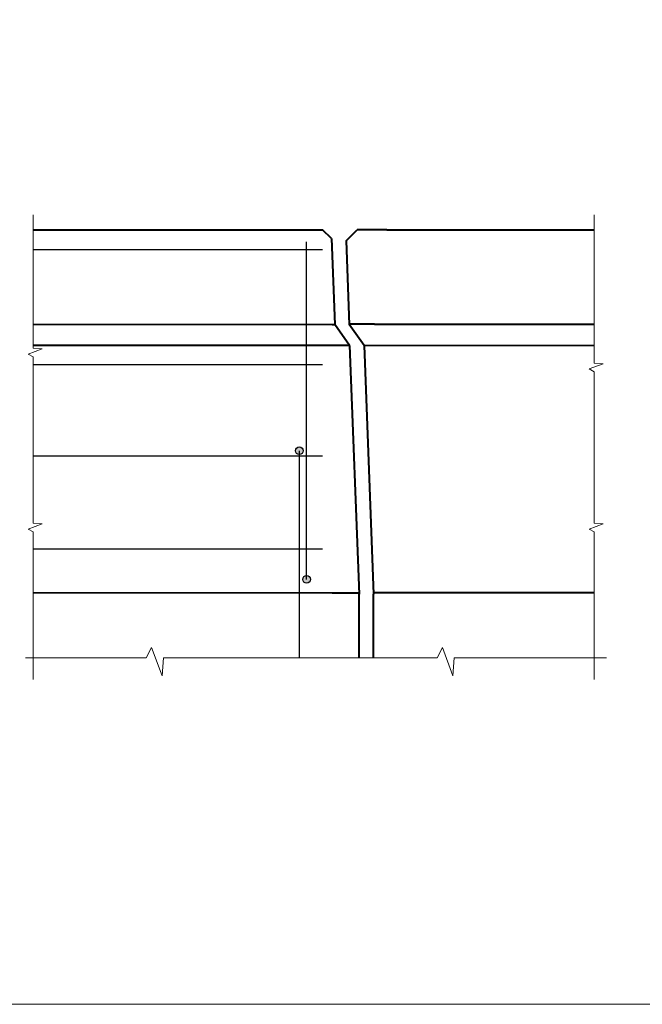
# Model space of a CAD drawing. Extents: x 2147430 to 2149265, y 2147284 to 2147540.
# Tile 2 of 18: x 2147549 to 2147608, y 2147284 to 2147378. Entities that reach past the tile are written whole.
import ezdxf
from ezdxf.enums import TextEntityAlignment as Align

# ---------------------------------------------------------------- set-up
doc = ezdxf.new("R2010")
doc.units = 0
doc.header["$MEASUREMENT"] = 0
for name, color, linetype, lineweight in [('B_ANNO_BREAK', 7, 'Continuous', 18), ('B_ANNO_TEXT', 7, 'Continuous', 18), ('B_CONC', 1, 'Continuous', 40), ('B_REBAR', 5, 'Continuous', 25)]:
    doc.layers.add(name, color=color, linetype=linetype, lineweight=lineweight)
doc.layers.add('B_ANNO_NOPLOT', color=47, linetype='Continuous', lineweight=18, plot=False)
doc.styles.get("Standard").update_dxf_attribs({"font": 'calibri.ttf'})

# ---------------------------------------------------------------- blocks, each defined once
blk = doc.blocks.new('*U98')
at = {"layer": 'B_REBAR'}
h = blk.add_hatch(color=256, dxfattribs=at)
h.dxf.hatch_style = 1
h.paths.add_polyline_path([(2147576.6482, 2147324.9776, 1), (2147575.9183, 2147324.9776, 1)])
h.paths.add_polyline_path([(2147575.959, 2147337.2446, 1), (2147575.2291, 2147337.2446, 1)])
at = {"layer": 'B_ANNO_BREAK'}
for p, q in [((2147550.229, 2147347.0273), (2147550.229, 2147359.7383)), ((2147551.079, 2147346.9573), (2147550.229, 2147347.0273)), ((2147549.739, 2147346.4573), (2147551.079, 2147346.9573)), ((2147550.229, 2147346.1973), (2147549.739, 2147346.4573)), ((2147550.229, 2147340.8823), (2147550.229, 2147346.1973)), ((2147550.229, 2147330.3313), (2147550.229, 2147340.8823)), ((2147549.739, 2147329.7613), (2147551.079, 2147330.2613)), ((2147551.079, 2147330.2613), (2147550.229, 2147330.3313)), ((2147550.229, 2147329.5013), (2147549.739, 2147329.7613)), ((2147550.229, 2147315.4403), (2147550.229, 2147329.5013)), ((2147560.994, 2147317.4893), (2147561.514, 2147318.4793)), ((2147561.514, 2147318.4793), (2147562.504, 2147315.7893)), ((2147549.485, 2147317.4893), (2147560.994, 2147317.4893)), ((2147562.504, 2147315.7893), (2147562.644, 2147317.4893)), ((2147562.644, 2147317.4893), (2147584.144, 2147317.4963))]:
    blk.add_line(p, q, dxfattribs=at)
at = {"layer": 'B_ANNO_BREAK', "flags": 128}
for points in [[(2147603.71, 2147336.6813), (2147603.71, 2147344.7848), (2147603.216, 2147345.0448), (2147604.558, 2147345.5378), (2147603.71, 2147345.6078), (2147603.71, 2147359.7383)], [(2147603.704, 2147315.4413), (2147603.707, 2147329.5063), (2147603.213, 2147329.7653), (2147604.555, 2147330.2593), (2147603.707, 2147330.3283), (2147603.71, 2147336.6813)], [(2147584.144, 2147317.4963), (2147588.716, 2147317.4893), (2147589.236, 2147318.4793), (2147590.226, 2147315.7893), (2147590.366, 2147317.4893), (2147604.867, 2147317.4893)]]:
    blk.add_lwpolyline(points, dxfattribs=at)
at = {"layer": 'B_ANNO_NOPLOT', "flags": 128}
blk.add_lwpolyline([(2147429.679, 2147284.4533), (2147429.679, 2147536.4533), (2147753.6067, 2147536.4533), (2147753.6067, 2147523.3084), (2147807.679, 2147523.3084), (2147807.679, 2147324.9529), (2147746.2498, 2147324.9529), (2147746.2498, 2147284.4533)], close=True, dxfattribs=at)
at = {"layer": 'B_CONC'}
for p, q in [((2147550.229, 2147358.3223), (2147577.808, 2147358.3223)), ((2147578.6611, 2147357.4702), (2147577.808, 2147358.3223)), ((2147580.0492, 2147357.2625), (2147581.1089, 2147358.3223)), ((2147583.9333, 2147358.3223), (2147581.1089, 2147358.3223)), ((2147583.9333, 2147358.3223), (2147603.707, 2147358.3223)), ((2147578.6611, 2147357.4702), (2147578.9747, 2147349.2843)), ((2147580.0492, 2147357.2625), (2147580.3546, 2147349.2843)), ((2147550.229, 2147349.3173), (2147578.732, 2147349.2843)), ((2147578.732, 2147349.2843), (2147578.9747, 2147349.2843)), ((2147580.3731, 2147347.2863), (2147578.9747, 2147349.2843)), ((2147582.7679, 2147349.3173), (2147580.3546, 2147349.3173)), ((2147581.7607, 2147347.2864), (2147580.3546, 2147349.2843)), ((2147582.7679, 2147349.3173), (2147603.71, 2147349.3173)), ((2147550.229, 2147347.3183), (2147578.732, 2147347.3183)), ((2147578.732, 2147347.3183), (2147580.3507, 2147347.3183)), ((2147580.3731, 2147347.2863), (2147581.2814, 2147323.5783)), ((2147581.7607, 2147347.2864), (2147603.707, 2147347.3183)), ((2147581.7607, 2147347.2864), (2147582.6683, 2147323.5783)), ((2147550.229, 2147323.7223), (2147578.729, 2147323.709)), ((2147578.729, 2147323.709), (2147581.2764, 2147323.709)), ((2147581.2814, 2147317.4643), (2147581.2814, 2147323.5783)), ((2147582.6632, 2147323.7117), (2147603.707, 2147323.7223)), ((2147582.6683, 2147317.4643), (2147582.6683, 2147323.5783))]:
    blk.add_line(p, q, dxfattribs=at)
at = {"layer": 'B_REBAR'}
for p, q in [((2147577.7964, 2147356.4113), (2147550.229, 2147356.4113)), ((2147576.2832, 2147324.9776), (2147576.283, 2147357.1703)), ((2147577.7964, 2147345.4513), (2147550.229, 2147345.4513)), ((2147577.7964, 2147336.7193), (2147550.229, 2147336.7193)), ((2147575.594, 2147317.5033), (2147575.594, 2147337.2446)), ((2147577.7964, 2147327.8543), (2147550.229, 2147327.8543))]:
    blk.add_line(p, q, dxfattribs=at)
for centre in [(2147575.594, 2147337.2446), (2147576.2832, 2147324.9776)]:
    blk.add_circle(centre, 0.3649, dxfattribs=at)
blk = doc.blocks.new('*U108')
at = {"layer": 'B_ANNO_NOPLOT', "flags": 128}
blk.add_lwpolyline([(2147429.679, 2147284.453), (2147429.679, 2147536.453), (2147753.607, 2147536.453), (2147753.607, 2147523.308), (2147807.679, 2147523.308), (2147807.679, 2147324.953), (2147746.25, 2147324.953), (2147746.25, 2147284.453)], close=True, dxfattribs=at)
at = {"layer": 'B_ANNO_TEXT'}
for tag, p in [('BN1', (2147748.72, 2147489.021)), ('BN3', (2147756.97, 2147489.021)), ('BN2', (2147748.72, 2147481.763)), ('BN4', (2147756.97, 2147481.763))]:
    blk.add_attdef(tag, text='', height=1.5, dxfattribs=at).set_placement(p, align=Align.MIDDLE_CENTER)
blk = doc.blocks.new('*U219')
at = {"layer": 'B_ANNO_NOPLOT', "flags": 128}
blk.add_lwpolyline([(2147429.679, 2147284.453), (2147429.679, 2147536.453), (2147753.607, 2147536.453), (2147753.607, 2147523.308), (2147807.679, 2147523.308), (2147807.679, 2147324.953), (2147746.25, 2147324.953), (2147746.25, 2147284.453)], close=True, dxfattribs=at)
at = {"layer": 'B_ANNO_TEXT'}
for tag, p in [('DIM3', (2147766.578, 2147467.295)), ('DIM4', (2147766.578, 2147463.667)), ('DIM5', (2147766.578, 2147460.037))]:
    blk.add_attdef(tag, text='', height=1.5, dxfattribs=at).set_placement(p, align=Align.MIDDLE_CENTER)

msp = doc.modelspace()

# ---------------------------------------------------------------- block references
msp.add_blockref('*U98', (0, 0))

# ---------------------------------------------------------------- next in the draw order: block references
for name in ['*U108', '*U219']:
    msp.add_blockref(name, (0, 0))

doc.saveas('drawing.dxf')
